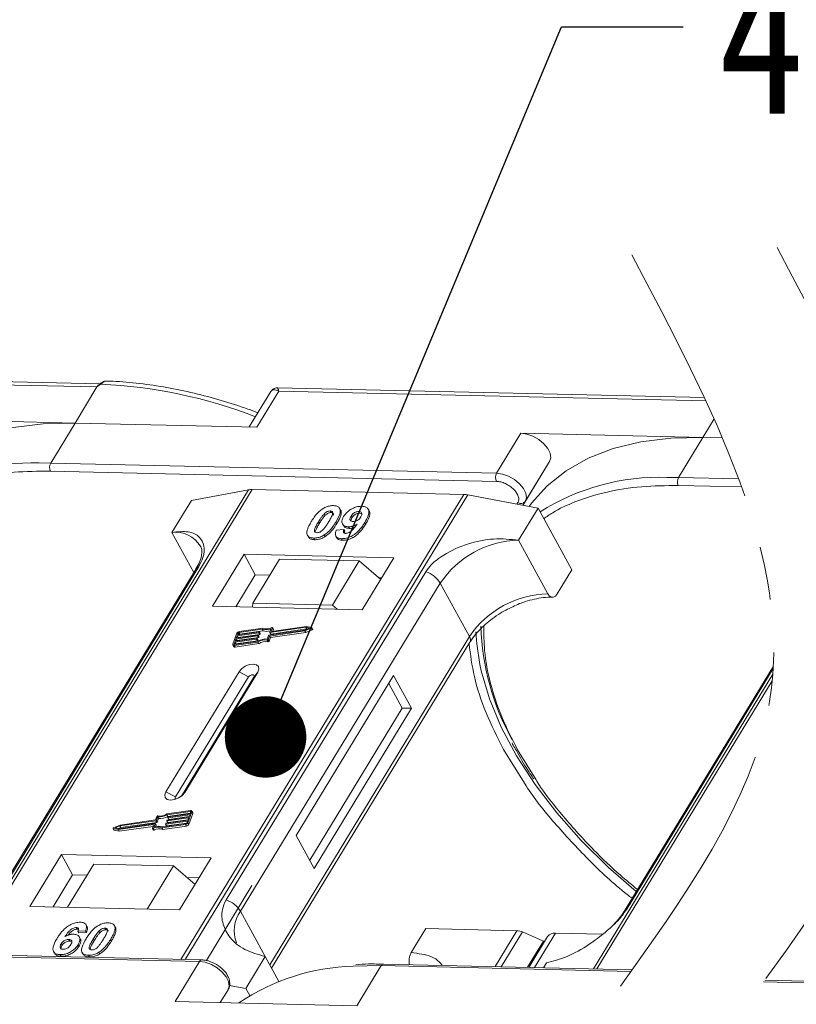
# Model space of a CAD drawing. Header units: millimetres. Extents: x -956 to 636, y -192 to 923.
# Tile 61 of 75: x 347 to 395, y 725 to 785. Entities that reach past the tile are written whole.
import ezdxf

# ---------------------------------------------------------------- set-up
doc = ezdxf.new("R2010")
doc.units = ezdxf.units.MM
doc.linetypes.add('PHANTOM2', pattern=[31.75, 15.875, -3.175, 3.175, -3.175, 3.175, -3.175])
doc.styles.get("Standard").update_dxf_attribs({"font": '仿宋_GB2312.ttf', "width": 0.8})
doc.dimstyles.new('ISO-25.1', dxfattribs={"dimtxt": 6, "dimasz": 5, "dimexe": 3.5, "dimexo": 0.625, "dimgap": 1.5, "dimtad": 1, "dimtoh": 1, "dimtxsty": 'Standard', "dimcen": 2.5, "dimadec": 0, "dimazin": 0, "dimtfac": 1, "dimtmove": 0, "dimatfit": 3, "dimfxl": 0, "dimarcsym": 0})

msp = doc.modelspace()

# ---------------------------------------------------------------- linework, layer by layer
at = {"color": 7, "linetype": 'Continuous', "lineweight": 15}
for p, q in [((352.439, 762.665), (324.81, 763.299)), ((324.888, 763.091), (352.234, 762.463)), ((352.234, 762.463), (350.89, 760.254)), ((352.474, 762.632), (352.234, 762.463)), ((389.488, 761.815), (363.311, 762.415)), ((362.888, 762.177), (361.569, 760.009)), ((362.045, 759.998), (363.389, 762.207)), ((363.389, 762.207), (389.585, 761.606)), ((350.89, 760.254), (339.735, 760.509)), ((349.396, 757.798), (350.89, 760.254)), ((350.89, 760.254), (362.045, 759.998)), ((390.084, 760.509), (389.391, 759.37)), ((378.236, 759.626), (376.742, 757.171)), ((389.391, 759.37), (378.236, 759.626)), ((387.897, 756.915), (389.391, 759.37)), ((389.391, 759.37), (390.591, 759.343)), ((349.396, 757.798), (348.686, 757.803)), ((376.742, 757.171), (349.396, 757.798)), ((379.991, 757.886), (378.357, 755.199)), ((378.497, 755.43), (379.991, 757.886)), ((349.384, 757.301), (376.731, 756.673)), ((387.897, 756.915), (387.187, 756.92)), ((387.886, 756.417), (391.773, 756.328)), ((391.591, 756.83), (387.897, 756.915)), ((361.527, 756.153), (344.183, 727.65)), ((344.398, 727.645), (361.755, 756.17)), ((374.729, 755.873), (357.371, 727.347)), ((357.638, 727.341), (374.982, 755.845)), ((358.025, 755.509), (361.527, 756.153)), ((361.755, 756.17), (374.729, 755.873)), ((374.982, 755.845), (379.287, 755.021)), ((358.025, 755.509), (356.83, 753.545)), ((378.047, 755.368), (377.987, 755.27)), ((378.356, 755.199), (378.497, 755.43)), ((366.159, 754.671), (366.214, 754.57)), ((366.536, 754.858), (366.591, 754.757)), ((367.174, 754.914), (367.119, 755.015)), ((367.816, 754.531), (367.871, 754.43)), ((368.34, 754.717), (368.285, 754.818)), ((368.34, 754.717), (368.442, 754.696)), ((368.924, 754.862), (368.869, 754.963)), ((378.092, 753.057), (379.287, 755.021)), ((379.287, 755.021), (381.356, 751.239)), ((365.821, 754.199), (365.876, 754.098)), ((366.935, 754.069), (366.88, 754.17)), ((367.293, 754.067), (367.348, 753.966)), ((368.713, 754.046), (368.658, 754.147)), ((356.83, 753.545), (358.176, 751.085)), ((365.185, 753.306), (365.24, 753.205)), ((366.17, 753.383), (366.225, 753.283)), ((366.884, 753.311), (366.939, 753.21)), ((366.913, 753.684), (367.38, 753.715)), ((367.38, 753.715), (367.435, 753.614)), ((367.665, 753.887), (367.72, 753.786)), ((365.525, 753.196), (365.58, 753.095)), ((367.231, 753.157), (367.287, 753.056)), ((379.885, 749.779), (378.092, 753.057)), ((361.255, 752.199), (359.313, 749.007)), ((370.449, 751.988), (361.255, 752.199)), ((361.255, 752.199), (361.944, 750.938)), ((363.433, 751.9), (361.789, 749.199)), ((368.317, 751.788), (363.433, 751.9)), ((366.674, 749.087), (368.317, 751.788)), ((368.317, 751.788), (369.633, 750.646)), ((368.507, 748.796), (370.449, 751.988)), ((358.307, 751.301), (346.057, 731.168)), ((346.228, 731.317), (358.478, 751.45)), ((372.402, 751.13), (360.151, 730.998)), ((361.944, 750.938), (360.749, 748.974)), ((362.835, 750.917), (361.944, 750.938)), ((380.46, 749.766), (381.356, 751.239)), ((361.038, 730.296), (373.288, 750.429)), ((369.702, 750.76), (369.496, 750.765)), ((375.081, 747.151), (373.288, 750.429)), ((361.789, 749.199), (361.771, 748.95)), ((366.674, 749.087), (361.789, 749.199)), ((366.968, 748.831), (366.674, 749.087)), ((359.313, 749.007), (368.507, 748.796)), ((360.818, 747.361), (360.574, 746.68)), ((362.159, 747.389), (360.83, 747.201)), ((360.851, 747.257), (362.179, 747.446)), ((360.892, 747.371), (360.851, 747.257)), ((360.886, 747.1), (362.214, 747.288)), ((360.946, 747.271), (360.892, 747.371)), ((362.369, 747.608), (360.938, 747.405)), ((360.938, 747.405), (360.994, 747.304)), ((362.412, 747.668), (360.959, 747.461)), ((360.994, 747.304), (362.424, 747.507)), ((362.214, 747.288), (362.159, 747.389)), ((362.192, 747.434), (362.182, 747.406)), ((362.237, 747.305), (362.182, 747.406)), ((362.247, 747.341), (362.192, 747.442)), ((362.247, 747.334), (362.192, 747.434)), ((362.237, 747.305), (362.247, 747.334)), ((362.424, 747.507), (362.369, 747.608)), ((362.779, 747.235), (364.987, 747.549)), ((362.814, 747.186), (364.981, 747.494)), ((362.827, 747.417), (362.906, 747.636)), ((362.827, 747.41), (362.883, 747.309)), ((365.048, 747.719), (362.84, 747.405)), ((362.896, 747.304), (362.84, 747.405)), ((362.869, 747.085), (365.037, 747.393)), ((362.896, 747.304), (365.103, 747.618)), ((362.921, 747.484), (362.995, 747.689)), ((362.927, 747.473), (362.921, 747.484)), ((365.083, 747.778), (362.934, 747.472)), ((363.049, 747.603), (362.994, 747.704)), ((362.995, 747.689), (363.05, 747.589)), ((363.012, 747.484), (363.05, 747.589)), ((364.981, 747.494), (365.375, 747.66)), ((365.037, 747.393), (364.981, 747.494)), ((364.987, 747.549), (365.276, 747.67)), ((365.037, 747.393), (365.43, 747.559)), ((365.276, 747.67), (365.048, 747.719)), ((365.103, 747.618), (365.048, 747.719)), ((365.394, 747.712), (365.083, 747.778)), ((365.103, 747.618), (365.135, 747.611)), ((365.375, 747.66), (365.43, 747.559)), ((365.461, 747.603), (365.406, 747.704)), ((360.688, 746.803), (360.647, 746.69)), ((360.647, 746.69), (360.659, 746.667)), ((360.653, 746.61), (362.106, 746.816)), ((360.673, 746.667), (362.104, 746.87)), ((362.016, 746.992), (360.688, 746.803)), ((360.743, 746.703), (360.688, 746.803)), ((360.708, 746.86), (362.036, 747.049)), ((360.759, 747.002), (360.708, 746.86)), ((360.708, 746.509), (362.161, 746.716)), ((360.733, 746.675), (360.743, 746.703)), ((360.743, 746.703), (362.071, 746.891)), ((362.087, 747.191), (360.759, 747.002)), ((360.814, 746.901), (360.759, 747.002)), ((360.779, 747.059), (362.108, 747.247)), ((360.83, 747.201), (360.779, 747.059)), ((360.804, 746.874), (360.814, 746.901)), ((360.814, 746.901), (362.142, 747.09)), ((360.886, 747.1), (360.83, 747.201)), ((360.876, 747.073), (360.886, 747.1)), ((362.071, 746.891), (362.016, 746.992)), ((362.05, 747.037), (362.039, 747.009)), ((362.095, 746.908), (362.039, 747.009)), ((362.105, 746.944), (362.049, 747.045)), ((362.05, 747.037), (362.105, 746.936)), ((362.142, 747.09), (362.087, 747.191)), ((362.095, 746.908), (362.105, 746.936)), ((362.161, 746.716), (362.106, 746.816)), ((362.121, 747.236), (362.111, 747.207)), ((362.166, 747.107), (362.111, 747.207)), ((362.176, 747.142), (362.121, 747.243)), ((362.176, 747.135), (362.121, 747.236)), ((362.166, 747.107), (362.176, 747.135)), ((362.673, 746.934), (362.729, 746.833)), ((362.677, 746.999), (362.756, 747.218)), ((362.735, 746.967), (362.814, 747.186)), ((362.79, 746.866), (362.735, 746.967)), ((362.79, 746.866), (362.869, 747.085)), ((362.869, 747.085), (362.814, 747.186)), ((375.081, 747.151), (362.831, 727.018)), ((362.945, 726.809), (375.108, 746.798)), ((360.575, 746.636), (360.63, 746.535)), ((360.708, 746.509), (360.653, 746.61)), ((360.945, 744.986), (356.463, 737.621)), ((357.612, 737.594), (362.094, 744.96)), ((360.945, 744.986), (361.521, 744.674)), ((362.094, 744.96), (361.849, 744.667)), ((393.688, 744.851), (382.684, 726.766)), ((393.719, 745.339), (384.558, 730.285)), ((384.729, 730.434), (393.711, 745.194)), ((361.521, 744.674), (357.039, 737.309)), ((357.407, 737.367), (361.849, 744.667)), ((370.427, 744.768), (364.451, 734.948)), ((370.956, 742.764), (370.128, 744.277)), ((371.53, 742.751), (370.427, 744.768)), ((382.899, 726.761), (393.652, 744.433)), ((365.279, 733.435), (370.956, 742.764)), ((365.554, 732.931), (371.53, 742.751)), ((371.53, 742.751), (370.956, 742.764)), ((377.165, 740.23), (378.547, 738)), ((379.165, 738.363), (378.027, 740.21)), ((357.039, 737.309), (356.463, 737.621)), ((357.612, 737.594), (357.461, 737.414)), ((357.977, 736.474), (356.524, 736.268)), ((357.957, 736.417), (356.527, 736.214)), ((357.812, 735.724), (358.057, 736.404)), ((357.943, 736.281), (357.983, 736.394)), ((357.978, 736.379), (357.957, 736.417)), ((358.111, 736.348), (358.055, 736.448)), ((358.057, 736.404), (358.112, 736.304)), ((355.851, 735.849), (353.643, 735.536)), ((355.816, 735.898), (353.649, 735.59)), ((355.895, 736.117), (355.816, 735.898)), ((355.906, 735.748), (355.851, 735.849)), ((355.953, 736.085), (355.874, 735.866)), ((355.93, 735.765), (355.874, 735.866)), ((355.93, 735.765), (356.008, 735.984)), ((356.008, 735.984), (355.953, 736.085)), ((357.78, 735.827), (356.451, 735.638)), ((356.472, 735.695), (357.8, 735.883)), ((356.509, 735.848), (356.52, 735.877)), ((356.51, 735.841), (356.565, 735.74)), ((357.851, 736.025), (356.523, 735.837)), ((356.578, 735.736), (356.523, 735.837)), ((356.582, 736.113), (356.527, 736.214)), ((356.543, 735.893), (357.871, 736.082)), ((356.578, 735.736), (357.81, 735.911)), ((356.581, 736.047), (356.591, 736.075)), ((356.581, 736.04), (356.636, 735.939)), ((356.582, 736.113), (357.952, 736.308)), ((357.922, 736.224), (356.594, 736.035)), ((356.649, 735.934), (356.594, 736.035)), ((356.614, 736.092), (357.943, 736.281)), ((356.649, 735.934), (357.881, 736.109)), ((357.739, 735.713), (357.78, 735.827)), ((357.8, 735.883), (357.851, 736.025)), ((357.867, 735.623), (358.112, 736.304)), ((357.871, 736.082), (357.922, 736.224)), ((353.224, 735.381), (353.279, 735.28)), ((353.237, 735.372), (353.547, 735.306)), ((353.292, 735.271), (353.237, 735.372)), ((353.649, 735.59), (353.256, 735.424)), ((353.292, 735.271), (353.602, 735.206)), ((353.643, 735.536), (353.354, 735.414)), ((353.354, 735.414), (353.582, 735.365)), ((353.547, 735.306), (355.696, 735.612)), ((353.602, 735.206), (353.547, 735.306)), ((353.55, 735.372), (353.699, 735.435)), ((353.582, 735.365), (355.79, 735.679)), ((353.602, 735.206), (355.673, 735.5)), ((353.699, 735.435), (353.643, 735.536)), ((353.699, 735.435), (355.906, 735.748)), ((355.709, 735.6), (355.636, 735.395)), ((355.636, 735.38), (355.691, 735.279)), ((355.734, 735.276), (355.679, 735.377)), ((355.707, 735.592), (355.696, 735.612)), ((355.803, 735.667), (355.724, 735.448)), ((355.858, 735.574), (355.803, 735.674)), ((355.858, 735.566), (355.803, 735.667)), ((355.828, 735.482), (355.858, 735.566)), ((356.218, 735.416), (357.672, 735.623)), ((356.274, 735.316), (356.218, 735.416)), ((356.262, 735.476), (357.692, 735.68)), ((356.274, 735.316), (357.727, 735.522)), ((356.438, 735.65), (356.448, 735.678)), ((356.438, 735.642), (356.493, 735.541)), ((356.506, 735.537), (356.451, 735.638)), ((356.506, 735.537), (357.738, 735.712)), ((357.672, 735.623), (357.727, 735.522)), ((357.867, 735.623), (357.812, 735.724)), ((364.451, 734.948), (365.554, 732.931)), ((350.05, 733.785), (348.108, 730.593)), ((359.244, 733.574), (350.05, 733.785)), ((350.05, 733.785), (350.74, 732.524)), ((357.302, 730.382), (359.244, 733.574)), ((352.049, 733.191), (350.435, 730.54)), ((352.049, 733.191), (356.933, 733.079)), ((355.32, 730.427), (356.933, 733.079)), ((356.933, 733.079), (358.249, 731.937)), ((350.74, 732.524), (349.545, 730.56)), ((351.63, 732.503), (350.74, 732.524)), ((358.497, 732.346), (357.758, 732.363)), ((361.735, 731.873), (358.942, 727.282)), ((348.108, 730.593), (357.302, 730.382)), ((361.038, 730.296), (362.555, 727.523)), ((350.959, 729.299), (351.015, 729.199)), ((351.618, 729.37), (351.562, 729.471)), ((352.723, 729.259), (352.778, 729.158)), ((353.267, 729.468), (353.262, 729.477)), ((353.325, 729.372), (353.38, 729.272)), ((371.503, 727.761), (372.4, 729.235)), ((372.4, 729.235), (377.987, 729.106)), ((350.508, 728.569), (350.563, 728.468)), ((351.534, 729.098), (351.067, 729.067)), ((351.067, 729.067), (351.122, 728.966)), ((351.122, 728.966), (351.589, 728.997)), ((351.21, 728.613), (351.155, 728.713)), ((351.534, 729.098), (351.589, 728.997)), ((352.007, 728.598), (352.062, 728.497)), ((352.4, 728.971), (352.345, 729.072)), ((353.068, 728.574), (353.123, 728.473)), ((377.987, 729.106), (376.647, 726.905)), ((378.322, 729.028), (377.025, 726.896)), ((378.322, 729.028), (379.626, 728.471)), ((379.868, 728.745), (378.719, 726.857)), ((379.076, 726.849), (380.356, 728.952)), ((383.217, 728.887), (380.356, 728.952)), ((358.662, 727.317), (331.316, 727.945)), ((350.029, 728.294), (350.084, 728.193)), ((351.084, 728.261), (351.14, 728.16)), ((378.645, 726.859), (379.626, 728.471)), ((379.662, 728.406), (379.626, 728.471)), ((331.17, 727.845), (358.516, 727.218)), ((349.576, 727.821), (349.632, 727.72)), ((349.972, 727.637), (350.027, 727.536)), ((351.326, 727.768), (351.382, 727.667)), ((351.711, 727.597), (351.766, 727.496)), ((352.357, 727.784), (352.412, 727.684)), ((362.555, 727.523), (361.36, 725.559)), ((362.555, 727.523), (363.389, 725.999)), ((358.516, 727.218), (357.022, 724.762)), ((367.944, 726.931), (369.671, 726.962)), ((368.177, 724.506), (369.671, 726.962)), ((369.671, 726.962), (384.997, 726.61)), ((385.069, 726.711), (369.817, 727.061)), ((379.617, 726.836), (379.794, 727.127)), ((360.35, 725.752), (361.36, 725.559)), ((361.36, 725.559), (361.599, 725.121)), ((393.12, 725.961), (404.647, 725.696)), ((404.793, 725.796), (393.193, 726.062)), ((360.271, 725.477), (359.797, 724.699)), ((359.797, 724.699), (360.271, 725.477)), ((357.022, 724.762), (368.177, 724.506))]:
    msp.add_line(p, q, dxfattribs=at)
at = {"color": 7, "linetype": 'Continuous', "lineweight": 15, "flags": 128}
for points in [[(352.474, 762.632), (352.46, 762.64), (352.448, 762.646), (352.438, 762.65), (352.429, 762.651), (352.421, 762.651), (352.416, 762.648), (352.411, 762.643), (352.409, 762.636)], [(350.89, 760.254), (348.928, 760.207), (347.089, 759.976), (345.393, 759.563), (343.859, 758.973), (342.503, 758.211), (341.34, 757.287), (340.383, 756.21), (340.239, 756.009)], [(379.991, 757.886), (380.062, 758.119), (380.023, 758.395), (379.878, 758.69), (379.639, 758.979), (379.326, 759.237), (378.968, 759.441), (378.594, 759.575), (378.236, 759.626)], [(389.391, 759.37), (387.43, 759.324), (385.591, 759.093), (383.895, 758.68), (382.36, 758.089), (381.004, 757.328), (379.841, 756.403), (378.884, 755.326), (378.74, 755.126)], [(378.497, 755.43), (378.568, 755.664), (378.529, 755.94), (378.384, 756.235), (378.145, 756.524), (377.833, 756.782), (377.474, 756.986), (377.1, 757.12), (376.742, 757.171)], [(362.179, 747.446), (362.183, 747.446), (362.186, 747.446), (362.188, 747.445), (362.19, 747.444), (362.192, 747.442), (362.193, 747.44), (362.193, 747.437), (362.192, 747.434)], [(362.84, 747.405), (362.837, 747.405), (362.834, 747.405), (362.831, 747.406), (362.829, 747.408), (362.827, 747.409), (362.827, 747.412), (362.827, 747.414), (362.827, 747.417)], [(362.934, 747.472), (362.931, 747.472), (362.927, 747.473), (362.925, 747.473), (362.923, 747.475), (362.921, 747.477), (362.92, 747.479), (362.92, 747.481), (362.921, 747.484)], [(362.951, 747.708), (362.961, 747.711), (362.97, 747.713), (362.979, 747.713), (362.986, 747.711), (362.992, 747.707), (362.995, 747.702), (362.996, 747.696), (362.995, 747.689)], [(365.394, 747.712), (365.401, 747.709), (365.406, 747.704), (365.408, 747.697), (365.406, 747.689), (365.402, 747.681), (365.395, 747.672), (365.385, 747.665), (365.375, 747.66)], [(365.43, 747.559), (365.441, 747.564), (365.45, 747.572), (365.457, 747.58), (365.462, 747.588), (365.463, 747.596), (365.461, 747.603)], [(375.72, 745.43), (375.525, 746.704), (375.474, 747.442)], [(360.653, 746.61), (360.632, 746.609), (360.613, 746.611), (360.597, 746.616), (360.584, 746.624), (360.575, 746.635), (360.57, 746.648), (360.57, 746.663), (360.574, 746.68)], [(360.647, 746.69), (360.646, 746.685), (360.646, 746.68), (360.648, 746.675), (360.651, 746.671), (360.655, 746.669), (360.66, 746.667), (360.666, 746.666), (360.673, 746.667)], [(362.036, 747.049), (362.04, 747.049), (362.043, 747.049), (362.046, 747.048), (362.048, 747.047), (362.049, 747.045), (362.05, 747.042), (362.05, 747.04), (362.05, 747.037)], [(362.108, 747.247), (362.111, 747.248), (362.114, 747.247), (362.117, 747.246), (362.119, 747.245), (362.121, 747.243), (362.121, 747.241), (362.122, 747.239), (362.121, 747.236)], [(362.094, 744.96), (362.165, 745.149), (362.137, 745.311), (362.015, 745.422), (361.818, 745.464), (361.576, 745.432), (361.324, 745.33), (361.103, 745.173), (360.945, 744.986)], [(385.303, 731.509), (383.602, 732.99), (381.936, 734.633), (380.431, 736.333), (379.102, 738.072), (377.964, 739.831), (377.029, 741.593), (376.306, 743.337), (375.803, 745.047), (375.72, 745.43)], [(361.849, 744.667), (361.869, 744.721), (361.861, 744.767), (361.826, 744.798), (361.77, 744.81), (361.701, 744.801), (361.629, 744.772), (361.566, 744.727), (361.521, 744.674)], [(356.463, 737.621), (356.392, 737.432), (356.42, 737.27), (356.542, 737.159), (356.739, 737.116), (356.981, 737.149), (357.233, 737.251), (357.454, 737.407), (357.612, 737.594)], [(357.039, 737.309), (357.019, 737.255), (357.027, 737.209), (357.062, 737.177), (357.066, 737.175)], [(357.983, 736.394), (357.985, 736.4), (357.984, 736.405), (357.983, 736.409), (357.98, 736.413), (357.976, 736.415), (357.97, 736.417), (357.964, 736.418), (357.957, 736.417)], [(357.977, 736.474), (357.998, 736.475), (358.017, 736.473), (358.033, 736.468), (358.046, 736.46), (358.055, 736.449), (358.06, 736.436), (358.06, 736.421), (358.057, 736.404)], [(356.523, 735.837), (356.519, 735.836), (356.516, 735.837), (356.513, 735.838), (356.511, 735.839), (356.51, 735.841), (356.509, 735.843), (356.509, 735.846), (356.509, 735.848)], [(356.594, 736.035), (356.59, 736.035), (356.587, 736.035), (356.585, 736.036), (356.583, 736.038), (356.581, 736.039), (356.58, 736.042), (356.58, 736.044), (356.581, 736.047)], [(353.237, 735.372), (353.229, 735.375), (353.224, 735.38), (353.222, 735.387), (353.224, 735.395), (353.228, 735.404), (353.236, 735.412), (353.245, 735.419), (353.256, 735.424)], [(355.679, 735.377), (355.669, 735.373), (355.66, 735.371), (355.651, 735.371), (355.644, 735.373), (355.639, 735.377), (355.635, 735.382), (355.634, 735.388), (355.636, 735.395)], [(355.691, 735.279), (355.694, 735.276), (355.699, 735.272), (355.707, 735.27), (355.715, 735.27), (355.725, 735.272), (355.734, 735.276)], [(355.696, 735.612), (355.7, 735.612), (355.703, 735.612), (355.706, 735.611), (355.708, 735.609), (355.709, 735.607), (355.71, 735.605), (355.71, 735.603), (355.709, 735.6)], [(355.79, 735.679), (355.793, 735.679), (355.797, 735.679), (355.799, 735.678), (355.801, 735.676), (355.803, 735.675), (355.804, 735.672), (355.804, 735.67), (355.803, 735.667)], [(356.451, 735.638), (356.448, 735.638), (356.445, 735.638), (356.442, 735.639), (356.44, 735.64), (356.438, 735.642), (356.438, 735.644), (356.437, 735.647), (356.438, 735.65)], [(358.516, 727.218), (358.874, 727.166), (359.248, 727.033), (359.606, 726.828), (359.919, 726.571), (360.158, 726.282), (360.303, 725.986), (360.342, 725.71), (360.271, 725.477)]]:
    msp.add_lwpolyline(points, dxfattribs=at)
at = {"color": 7, "linetype": 'Continuous', "lineweight": 15}
for centre, radius, start, end in [((351.117, 732.577), 30.085, 68.8867, 87.41637), ((348.247, 744.061), 13.749, 88.17299, 122.27686), ((349.87, 757.538), 0.541, 151.28833, 206.07738), ((377.217, 756.911), 0.541, 151.28833, 206.07738), ((386.749, 743.178), 13.749, 88.17299, 122.27686), ((388.372, 756.655), 0.541, 151.28833, 206.07738), ((361.723, 755.047), 1.123, 88.36437, 100.07486), ((374.687, 754.335), 1.539, 78.95956, 88.45106), ((378.24, 755.629), 0.325, 233.49916, 322.32593), ((357.022, 751.699), 1.856, 32.72807, 95.94494), ((378.226, 747.107), 5.951, 91.29253, 146.07318), ((358.637, 751.095), 0.389, 114.04723, 148.03545), ((371.888, 749.571), 1.642, 31.49474, 71.76502), ((380.019, 743.829), 5.951, 91.29253, 146.07318), ((360.982, 747.28), 0.183, 97.42066, 153.85265), ((360.946, 747.344), 0.0609, 97.42066, 153.85265), ((361.002, 747.243), 0.0615, 97.57631, 152.44031), ((362.155, 747.42), 0.0305, 277.42066, 333.85265), ((362.21, 747.319), 0.0305, 277.42066, 333.85265), ((362.239, 747.337), 0.00882, 336.9348, 26.00024), ((362.602, 748.295), 0.726, 251.29271, 294.8085), ((362.638, 748.283), 0.655, 249.85489, 298.61454), ((362.649, 748.149), 0.68, 250.64873, 287.80174), ((362.892, 747.316), 0.0119, 216.6597, 287.11154), ((363.034, 747.595), 0.0171, 336.12463, 26.81041), ((390.843, 748.173), 15.062, 181.47296, 209.27046), ((362.012, 747.022), 0.0305, 277.42066, 333.85265), ((362.067, 746.921), 0.0305, 277.42066, 333.85265), ((362.083, 747.221), 0.0305, 277.42066, 333.85265), ((362.586, 746.065), 0.939, 84.44241, 120.93013), ((362.097, 746.94), 0.00882, 336.9348, 26.00024), ((362.54, 746.147), 0.798, 80.39857, 122.94909), ((362.139, 747.12), 0.0305, 277.42066, 333.85265), ((362.595, 746.046), 0.798, 80.39857, 122.94909), ((362.168, 747.138), 0.00882, 336.9348, 26.00024), ((362.682, 746.992), 0.0589, 261.76287, 334.64704), ((362.737, 746.891), 0.0589, 261.76287, 334.64704), ((362.783, 747.205), 0.0305, 97.42066, 153.85265), ((374.808, 746.953), 0.338, 332.73921, 35.93869), ((360.687, 746.577), 0.0713, 216.6597, 287.11154), ((355.847, 735.879), 0.0305, 277.42066, 333.85265), ((355.948, 736.092), 0.0589, 81.76287, 154.64704), ((356.044, 737.019), 0.939, 264.44241, 300.93013), ((356.09, 736.937), 0.798, 260.39857, 302.94909), ((356.099, 736.918), 0.939, 264.44241, 300.93013), ((356.547, 735.863), 0.0305, 97.42066, 153.85265), ((356.618, 736.062), 0.0305, 97.42066, 153.85265), ((356.646, 735.946), 0.0119, 216.6597, 287.11154), ((358.063, 736.324), 0.0529, 336.9348, 26.00024), ((353.294, 735.288), 0.017, 210.21858, 262.82259), ((355.993, 734.801), 0.655, 69.85489, 118.61454), ((356.029, 734.789), 0.726, 71.29271, 114.8085), ((356.048, 734.701), 0.655, 69.85489, 118.61454), ((355.85, 735.57), 0.00882, 336.9348, 26.00024), ((355.902, 735.778), 0.0305, 277.42066, 333.85265), ((356.476, 735.665), 0.0305, 97.42066, 153.85265), ((356.503, 735.549), 0.0119, 216.6597, 287.11154), ((356.574, 735.747), 0.0119, 216.6597, 287.11154), ((357.648, 735.804), 0.183, 277.42066, 333.85265), ((357.684, 735.74), 0.0609, 277.42066, 333.85265), ((357.703, 735.703), 0.183, 277.42066, 333.85265), ((359.638, 729.438), 1.642, 31.49474, 71.76502), ((384.888, 730.079), 0.389, 114.04363, 148.18037), ((362.594, 729.126), 1.948, 143.05874, 202.97399), ((377.947, 728.184), 0.924, 66.05067, 87.52203), ((380.292, 728.425), 0.531, 83.06528, 142.98998), ((358.67, 727.149), 0.168, 92.05976, 156.00278), ((368.318, 713.759), 13.177, 91.62872, 124.08314), ((369.831, 726.885), 0.177, 94.37574, 154.30043)]:
    msp.add_arc(centre, radius, start, end, dxfattribs=at)
at = {"color": 3, "linetype": 'PHANTOM2', "lineweight": 9, "ltscale": 1.030123}
for points in [[(393.944, 771.02), (402.403, 743.63), (383.471, 707.782), (391.929, 680.392)], [(385.03, 770.566), (393.488, 743.176), (374.556, 707.327), (383.015, 679.937)]]:
    msp.add_spline(points, degree=3, dxfattribs=at)
at = {"color": 7, "linetype": 'Continuous', "lineweight": 15}
msp.add_open_spline([(352.234, 762.463), (352.261, 762.501), (352.313, 762.577), (352.377, 762.616), (352.409, 762.636)], degree=3, dxfattribs=at)
for points, knots in [([(352.421, 762.651), (352.411, 762.643), (352.39, 762.628), (352.37, 762.613), (352.36, 762.605)], [0, 0, 0, 0, 0.518796, 1, 1, 1, 1]), ([(352.806, 762.826), (352.771, 762.824), (352.695, 762.819), (352.56, 762.76), (352.471, 762.691), (352.415, 762.648)], [0, 0, 0, 0, 0.249637, 0.538323, 1, 1, 1, 1]), ([(352.839, 762.826), (352.835, 762.827), (352.803, 762.836), (352.739, 762.818), (352.648, 762.779), (352.56, 762.714), (352.501, 762.657), (352.474, 762.632)], [0, 0, 0, 0, 0.033044, 0.285426, 0.531875, 0.785768, 1, 1, 1, 1]), ([(362.1, 760.881), (361.896, 760.959), (361.148, 761.245), (359.841, 761.654), (358.18, 762.102), (356.506, 762.452), (354.845, 762.691), (353.616, 762.813), (352.964, 762.818), (352.838, 762.818)], [0, 0, 0, 0, 0.064257, 0.235538, 0.411454, 0.590698, 0.772379, 0.955884, 1, 1, 1, 1]), ([(363.31, 762.415), (363.259, 762.412), (363.171, 762.407), (363.024, 762.339), (362.957, 762.262), (362.92, 762.22)], [0, 0, 0, 0, 0.389383, 0.666862, 1, 1, 1, 1]), ([(363.311, 762.41), (363.311, 762.412), (363.31, 762.431), (363.328, 762.365), (363.369, 762.26), (363.389, 762.207)], [0, 0, 0, 0, 0.044603, 0.521109, 1, 1, 1, 1]), ([(363.389, 762.207), (363.278, 762.252), (363.104, 762.322), (362.948, 762.268), (362.892, 762.177), (362.866, 762.136)], [0, 0, 0, 0, 0.498413, 0.772928, 1, 1, 1, 1]), ([(341.136, 755.264), (341.314, 755.391), (341.881, 755.795), (343.152, 756.374), (344.957, 756.938), (347.088, 757.282), (348.627, 757.294), (349.384, 757.301)], [0, 0, 0, 0, 0.088375, 0.281114, 0.527622, 0.767417, 1, 1, 1, 1]), ([(376.731, 756.673), (376.817, 756.665), (376.993, 756.649), (377.282, 756.543), (377.556, 756.387), (377.792, 756.192), (377.973, 755.974), (378.084, 755.748), (378.117, 755.534), (378.07, 755.422), (378.047, 755.368)], [0, 0, 0, 0, 0.12225, 0.25, 0.37775, 0.5, 0.62225, 0.75, 0.87775, 1, 1, 1, 1]), ([(379.637, 754.381), (379.815, 754.508), (380.382, 754.912), (381.653, 755.49), (383.458, 756.055), (385.589, 756.398), (387.128, 756.411), (387.886, 756.417)], [0, 0, 0, 0, 0.088375, 0.281114, 0.527622, 0.767417, 1, 1, 1, 1]), ([(366.09, 754.998), (366.131, 755.022), (366.213, 755.071), (366.344, 755.125), (366.478, 755.164), (366.586, 755.18), (366.672, 755.186), (366.714, 755.185), (366.735, 755.185)], [0, 0, 0, 0, 0.193776, 0.3936, 0.587864, 0.788908, 0.894169, 1, 1, 1, 1]), ([(366.735, 755.185), (366.81, 755.179), (366.96, 755.165), (367.103, 755.063), (367.172, 754.915), (367.137, 754.617), (366.989, 754.36), (366.88, 754.17)], [0, 0, 0, 0, 0.147566, 0.296688, 0.431278, 0.580404, 1, 1, 1, 1]), ([(367.362, 754.521), (367.407, 754.587), (367.497, 754.72), (367.706, 754.904), (367.955, 755.046), (368.226, 755.136), (368.39, 755.142), (368.475, 755.145)], [0, 0, 0, 0, 0.197927, 0.397728, 0.597413, 0.790584, 1, 1, 1, 1]), ([(368.475, 755.145), (368.55, 755.138), (368.699, 755.124), (368.846, 755.02), (368.922, 754.867), (368.9, 754.601), (368.779, 754.35), (368.675, 754.176), (368.658, 754.147)], [0, 0, 0, 0, 0.148288, 0.297745, 0.443713, 0.607791, 0.934708, 1, 1, 1, 1]), ([(365.379, 754.209), (365.42, 754.274), (365.514, 754.423), (365.713, 754.682), (365.92, 754.888), (366.073, 754.987), (366.09, 754.998)], [0, 0, 0, 0, 0.236731, 0.537555, 0.949668, 1, 1, 1, 1]), ([(365.821, 754.199), (365.841, 754.231), (365.882, 754.297), (365.939, 754.385), (365.993, 754.464), (366.044, 754.534), (366.097, 754.603), (366.138, 754.648), (366.159, 754.671)], [0, 0, 0, 0, 0.205942, 0.411959, 0.558149, 0.704502, 0.851801, 1, 1, 1, 1]), ([(365.876, 754.098), (365.897, 754.13), (365.937, 754.196), (365.994, 754.285), (366.048, 754.363), (366.099, 754.433), (366.152, 754.502), (366.193, 754.548), (366.214, 754.57)], [0, 0, 0, 0, 0.205942, 0.411959, 0.558149, 0.704502, 0.851801, 1, 1, 1, 1]), ([(366.159, 754.671), (366.193, 754.705), (366.248, 754.759), (366.348, 754.82), (366.439, 754.851), (366.501, 754.857), (366.533, 754.858), (366.536, 754.858)], [0, 0, 0, 0, 0.3348035, 0.5425606, 0.750382, 0.9707212, 1, 1, 1, 1]), ([(366.214, 754.57), (366.248, 754.604), (366.304, 754.659), (366.403, 754.719), (366.494, 754.75), (366.556, 754.757), (366.588, 754.757), (366.591, 754.757)], [0, 0, 0, 0, 0.334804, 0.542561, 0.750382, 0.970721, 1, 1, 1, 1]), ([(366.536, 754.858), (366.567, 754.855), (366.623, 754.848), (366.676, 754.809), (366.697, 754.735), (366.67, 754.599), (366.572, 754.406), (366.484, 754.259), (366.44, 754.184)], [0, 0, 0, 0, 0.104614, 0.188814, 0.273512, 0.444127, 0.719481, 1, 1, 1, 1]), ([(366.591, 754.757), (366.622, 754.754), (366.678, 754.748), (366.73, 754.708), (366.749, 754.654), (366.739, 754.611), (366.734, 754.59)], [0, 0, 0, 0, 0.293658, 0.530016, 0.767769, 1, 1, 1, 1]), ([(366.935, 754.069), (366.973, 754.135), (367.094, 754.339), (367.209, 754.609), (367.228, 754.832), (367.178, 754.892), (367.165, 754.909)], [0, 0, 0, 0, 0.220552, 0.687786, 0.91457, 1, 1, 1, 1]), ([(367.665, 753.887), (367.591, 753.895), (367.442, 753.911), (367.305, 754.022), (367.243, 754.175), (367.269, 754.351), (367.334, 754.47), (367.362, 754.521)], [0, 0, 0, 0, 0.210189, 0.421773, 0.623603, 0.837034, 1, 1, 1, 1]), ([(367.939, 754.213), (367.902, 754.217), (367.833, 754.224), (367.767, 754.272), (367.742, 754.338), (367.759, 754.428), (367.795, 754.492), (367.816, 754.531)], [0, 0, 0, 0, 0.2139369, 0.3980753, 0.5830907, 0.7516657, 1, 1, 1, 1]), ([(367.816, 754.531), (367.844, 754.573), (367.889, 754.641), (367.986, 754.728), (368.081, 754.779), (368.185, 754.813), (368.249, 754.816), (368.285, 754.818)], [0, 0, 0, 0, 0.2913202, 0.4655393, 0.6416315, 0.798664, 1, 1, 1, 1]), ([(367.871, 754.43), (367.899, 754.472), (367.945, 754.54), (368.041, 754.627), (368.136, 754.678), (368.24, 754.713), (368.304, 754.715), (368.34, 754.717)], [0, 0, 0, 0, 0.29132, 0.465539, 0.641632, 0.798664, 1, 1, 1, 1]), ([(368.285, 754.818), (368.321, 754.813), (368.396, 754.805), (368.461, 754.745), (368.488, 754.666), (368.466, 754.575), (368.433, 754.516), (368.418, 754.488)], [0, 0, 0, 0, 0.207955, 0.420406, 0.62732, 0.827707, 1, 1, 1, 1]), ([(368.713, 754.046), (368.752, 754.111), (368.868, 754.309), (368.97, 754.576), (368.977, 754.787), (368.926, 754.845), (368.916, 754.857)], [0, 0, 0, 0, 0.2271221, 0.6848597, 0.9348975, 1, 1, 1, 1]), ([(365.122, 753.41), (365.116, 753.437), (365.103, 753.492), (365.111, 753.61), (365.151, 753.762), (365.224, 753.928), (365.301, 754.078), (365.353, 754.165), (365.379, 754.209)], [0, 0, 0, 0, 0.1184406, 0.2393457, 0.4595932, 0.6849248, 0.8422399, 1, 1, 1, 1]), ([(365.724, 753.523), (365.687, 753.528), (365.628, 753.536), (365.581, 753.581), (365.566, 753.658), (365.595, 753.794), (365.695, 753.985), (365.779, 754.127), (365.821, 754.199)], [0, 0, 0, 0, 0.1253702, 0.2022903, 0.2791788, 0.4647576, 0.7305818, 1, 1, 1, 1]), ([(365.638, 753.592), (365.642, 753.619), (365.653, 753.711), (365.753, 753.885), (365.835, 754.027), (365.876, 754.098)], [0, 0, 0, 0, 0.166989, 0.580698, 1, 1, 1, 1]), ([(366.44, 754.184), (366.42, 754.152), (366.379, 754.086), (366.322, 753.997), (366.268, 753.918), (366.217, 753.848), (366.164, 753.778), (366.122, 753.733), (366.102, 753.71)], [0, 0, 0, 0, 0.20527, 0.410616, 0.55715, 0.703844, 0.851471, 1, 1, 1, 1]), ([(366.88, 754.17), (366.839, 754.105), (366.745, 753.956), (366.549, 753.702), (366.344, 753.498), (366.192, 753.398), (366.17, 753.383)], [0, 0, 0, 0, 0.237281, 0.538591, 0.932677, 1, 1, 1, 1]), ([(366.225, 753.283), (366.264, 753.309), (366.342, 753.361), (366.473, 753.473), (366.611, 753.615), (366.739, 753.776), (366.847, 753.928), (366.905, 754.022), (366.935, 754.069)], [0, 0, 0, 0, 0.118595, 0.239509, 0.447458, 0.659935, 0.829685, 1, 1, 1, 1]), ([(368.658, 754.147), (368.617, 754.081), (368.492, 753.884), (368.274, 753.613), (367.962, 753.366), (367.672, 753.223), (367.418, 753.16), (367.281, 753.158), (367.231, 753.157)], [0, 0, 0, 0, 0.1423372, 0.4291269, 0.5899433, 0.7512055, 0.9098946, 1, 1, 1, 1]), ([(367.287, 753.056), (367.367, 753.059), (367.529, 753.065), (367.797, 753.153), (368.06, 753.295), (368.362, 753.547), (368.565, 753.81), (368.683, 753.998), (368.713, 754.046)], [0, 0, 0, 0, 0.14324, 0.28761, 0.430449, 0.591135, 0.89544, 1, 1, 1, 1]), ([(367.357, 753.971), (367.368, 753.947), (367.402, 753.871), (367.531, 753.803), (367.664, 753.791), (367.72, 753.786)], [0, 0, 0, 0, 0.20752, 0.66568, 1, 1, 1, 1]), ([(367.487, 753.483), (367.52, 753.485), (367.585, 753.489), (367.702, 753.535), (367.834, 753.617), (368.005, 753.793), (368.109, 753.941), (368.181, 754.042)], [0, 0, 0, 0, 0.112015, 0.224355, 0.367768, 0.565827, 1, 1, 1, 1]), ([(368.181, 754.042), (368.14, 754.019), (368.056, 753.972), (367.945, 753.93), (367.857, 753.906), (367.792, 753.894), (367.727, 753.888), (367.686, 753.887), (367.665, 753.887)], [0, 0, 0, 0, 0.243491, 0.496266, 0.61821, 0.741704, 0.870158, 1, 1, 1, 1]), ([(367.805, 754.253), (367.808, 754.273), (367.813, 754.33), (367.849, 754.391), (367.871, 754.43)], [0, 0, 0, 0, 0.366323, 1, 1, 1, 1]), ([(368.418, 754.488), (368.392, 754.449), (368.348, 754.384), (368.247, 754.303), (368.145, 754.25), (368.037, 754.216), (367.972, 754.214), (367.939, 754.213)], [0, 0, 0, 0, 0.2673945, 0.4472142, 0.6271221, 0.8130653, 1, 1, 1, 1]), ([(358.478, 751.45), (358.573, 751.638), (358.814, 752.117), (358.824, 752.753), (358.54, 753.317), (357.888, 753.649), (357.181, 753.579), (356.83, 753.545)], [0, 0, 0, 0, 0.125713, 0.321276, 0.524466, 0.763484, 1, 1, 1, 1]), ([(365.525, 753.196), (365.487, 753.198), (365.411, 753.202), (365.31, 753.226), (365.224, 753.267), (365.171, 753.317), (365.138, 753.367), (365.127, 753.395), (365.122, 753.41)], [0, 0, 0, 0, 0.192635, 0.388697, 0.582015, 0.783044, 0.890959, 1, 1, 1, 1]), ([(366.17, 753.383), (366.13, 753.359), (366.048, 753.311), (365.916, 753.256), (365.783, 753.218), (365.674, 753.201), (365.588, 753.196), (365.546, 753.196), (365.525, 753.196)], [0, 0, 0, 0, 0.193769, 0.393564, 0.587886, 0.789131, 0.894283, 1, 1, 1, 1]), ([(366.102, 753.71), (366.068, 753.677), (366.012, 753.622), (365.913, 753.562), (365.823, 753.531), (365.761, 753.524), (365.729, 753.523), (365.724, 753.523)], [0, 0, 0, 0, 0.333678, 0.540413, 0.747264, 0.961209, 1, 1, 1, 1]), ([(367.231, 753.157), (367.157, 753.164), (367.021, 753.177), (366.896, 753.271), (366.84, 753.411), (366.863, 753.559), (366.902, 753.657), (366.913, 753.684)], [0, 0, 0, 0, 0.242788, 0.438865, 0.634801, 0.900936, 1, 1, 1, 1]), ([(367.38, 753.715), (367.364, 753.676), (367.339, 753.615), (367.347, 753.543), (367.384, 753.504), (367.436, 753.486), (367.473, 753.484), (367.487, 753.483)], [0, 0, 0, 0, 0.344714, 0.529059, 0.714209, 0.892196, 1, 1, 1, 1]), ([(367.404, 753.501), (367.405, 753.522), (367.409, 753.558), (367.427, 753.597), (367.435, 753.614)], [0, 0, 0, 0, 0.569737, 1, 1, 1, 1]), ([(367.72, 753.786), (367.76, 753.787), (367.84, 753.789), (367.946, 753.813), (368.009, 753.834), (368.026, 753.84)], [0, 0, 0, 0, 0.409454, 0.83528, 1, 1, 1, 1]), ([(358.577, 752.7), (358.586, 752.688), (358.641, 752.614), (358.67, 752.45), (358.657, 752.127), (358.55, 751.742), (358.385, 751.444), (358.305, 751.3)], [0, 0, 0, 0, 0.054359, 0.333223, 0.559722, 0.78604, 1, 1, 1, 1]), ([(365.243, 753.207), (365.253, 753.196), (365.281, 753.164), (365.354, 753.13), (365.439, 753.107), (365.517, 753.098), (365.559, 753.096), (365.58, 753.095)], [0, 0, 0, 0, 0.143925, 0.415852, 0.697483, 0.848301, 1, 1, 1, 1]), ([(365.58, 753.095), (365.619, 753.095), (365.698, 753.096), (365.825, 753.114), (365.957, 753.15), (366.07, 753.196), (366.159, 753.242), (366.203, 753.269), (366.225, 753.283)], [0, 0, 0, 0, 0.193594, 0.390501, 0.584817, 0.78683, 0.892868, 1, 1, 1, 1]), ([(366.942, 753.212), (366.97, 753.174), (367.026, 753.1), (367.164, 753.063), (367.256, 753.058), (367.287, 753.056)], [0, 0, 0, 0, 0.415852, 0.802138, 1, 1, 1, 1]), ([(378.092, 753.057), (377.587, 753.112), (376.578, 753.221), (374.941, 752.882), (373.634, 752.282), (372.784, 751.653), (372.505, 751.272), (372.402, 751.13)], [0, 0, 0, 0, 0.249096, 0.498243, 0.745205, 0.90541, 1, 1, 1, 1]), ([(380.46, 749.766), (380.423, 749.716), (380.35, 749.617), (380.213, 749.557), (380.075, 749.573), (379.962, 749.656), (379.907, 749.744), (379.885, 749.779)], [0, 0, 0, 0, 0.2146939, 0.4293877, 0.6440816, 0.8587754, 1, 1, 1, 1]), ([(377.312, 748.778), (377.592, 748.919), (377.986, 749.116), (378.576, 749.323), (379.068, 749.459), (379.613, 749.547), (379.987, 749.58), (380.154, 749.565), (380.165, 749.564)], [0, 0, 0, 0, 0.288391, 0.40474, 0.594322, 0.785544, 0.984773, 1, 1, 1, 1]), ([(375.121, 746.8), (375.16, 746.868), (375.296, 747.107), (375.622, 747.49), (376.044, 747.901), (376.487, 748.26), (376.909, 748.549), (377.204, 748.717), (377.312, 748.778)], [0, 0, 0, 0, 0.097286, 0.340622, 0.525469, 0.686972, 0.885597, 1, 1, 1, 1]), ([(378.027, 740.21), (377.684, 740.886), (376.987, 742.259), (376.32, 744.307), (375.963, 746.179), (375.964, 747.314), (375.964, 747.811)], [0, 0, 0, 0, 0.255322, 0.518562, 0.789217, 1, 1, 1, 1]), ([(375.055, 746.711), (375.141, 746.045), (375.318, 744.674), (376.029, 742.489), (376.788, 740.98), (377.165, 740.23)], [0, 0, 0, 0, 0.321295, 0.662487, 1, 1, 1, 1]), ([(377.69, 740.633), (377.713, 740.582), (377.788, 740.422), (377.887, 740.262), (377.955, 740.152)], [0, 0, 0, 0, 0.317467, 1, 1, 1, 1]), ([(377.955, 740.152), (378.174, 739.755), (378.493, 739.175), (378.896, 738.601), (379.022, 738.421)], [0, 0, 0, 0, 0.685846, 1, 1, 1, 1]), ([(385.38, 731.636), (385.03, 731.923), (384.086, 732.698), (382.534, 734.191), (380.828, 736.088), (379.664, 737.545), (379.201, 738.303), (379.165, 738.363)], [0, 0, 0, 0, 0.139905, 0.376826, 0.679842, 0.974606, 1, 1, 1, 1]), ([(378.547, 738), (378.55, 737.996), (379.028, 737.224), (380.284, 735.688), (382.347, 733.46), (383.98, 731.912), (384.95, 731.174), (385.052, 731.097)], [0, 0, 0, 0, 0.001708, 0.316913, 0.637904, 0.961869, 1, 1, 1, 1]), ([(360.151, 730.998), (360.062, 730.801), (359.834, 730.297), (359.922, 729.483), (360.368, 728.623), (361.24, 727.888), (362.118, 727.644), (362.555, 727.523)], [0, 0, 0, 0, 0.125713, 0.321276, 0.524466, 0.763484, 1, 1, 1, 1]), ([(379.794, 727.127), (380.209, 727.237), (381.038, 727.456), (382.436, 728.232), (383.586, 729.12), (384.358, 729.892), (384.629, 730.287), (384.729, 730.434)], [0, 0, 0, 0, 0.249096, 0.498243, 0.745205, 0.90541, 1, 1, 1, 1]), ([(384.556, 730.284), (384.553, 730.279), (384.478, 730.132), (384.227, 729.81), (383.906, 729.443), (383.671, 729.239), (383.609, 729.185)], [0, 0, 0, 0, 0.014876, 0.423831, 0.846052, 1, 1, 1, 1]), ([(349.789, 728.636), (349.83, 728.701), (349.955, 728.898), (350.173, 729.17), (350.485, 729.416), (350.775, 729.56), (351.028, 729.623), (351.166, 729.625), (351.215, 729.625)], [0, 0, 0, 0, 0.142337, 0.429127, 0.589943, 0.751205, 0.909895, 1, 1, 1, 1]), ([(350.959, 729.299), (350.927, 729.297), (350.861, 729.294), (350.744, 729.246), (350.611, 729.164), (350.441, 728.987), (350.337, 728.84), (350.266, 728.74)], [0, 0, 0, 0, 0.112049, 0.22438, 0.370115, 0.570276, 1, 1, 1, 1]), ([(350.463, 728.834), (350.463, 728.834), (350.508, 728.896), (350.59, 728.992), (350.732, 729.109), (350.853, 729.171), (350.951, 729.197), (350.997, 729.198), (351.015, 729.199)], [0, 0, 0, 0, 0.000071, 0.368569, 0.571075, 0.774891, 0.911654, 1, 1, 1, 1]), ([(351.067, 729.067), (351.083, 729.105), (351.108, 729.166), (351.099, 729.238), (351.063, 729.279), (351.011, 729.296), (350.974, 729.298), (350.959, 729.299)], [0, 0, 0, 0, 0.33384, 0.524547, 0.716372, 0.891824, 1, 1, 1, 1]), ([(351.015, 729.199), (351.046, 729.197), (351.081, 729.196), (351.1, 729.181), (351.102, 729.179)], [0, 0, 0, 0, 0.900108, 1, 1, 1, 1]), ([(351.215, 729.625), (351.29, 729.618), (351.426, 729.606), (351.551, 729.511), (351.606, 729.372), (351.584, 729.225), (351.545, 729.127), (351.534, 729.098)], [0, 0, 0, 0, 0.242691, 0.439002, 0.635006, 0.895059, 1, 1, 1, 1]), ([(351.567, 728.612), (351.608, 728.678), (351.702, 728.826), (351.901, 729.084), (352.107, 729.289), (352.26, 729.388), (352.276, 729.399)], [0, 0, 0, 0, 0.237381, 0.538918, 0.949082, 1, 1, 1, 1]), ([(351.589, 728.997), (351.611, 729.061), (351.655, 729.19), (351.66, 729.323), (351.618, 729.366), (351.615, 729.368)], [0, 0, 0, 0, 0.481785, 0.969308, 1, 1, 1, 1]), ([(352.276, 729.399), (352.317, 729.423), (352.399, 729.472), (352.531, 729.526), (352.664, 729.565), (352.773, 729.581), (352.858, 729.587), (352.901, 729.586), (352.922, 729.586)], [0, 0, 0, 0, 0.193776, 0.3936, 0.587864, 0.788908, 0.894169, 1, 1, 1, 1]), ([(352.345, 729.072), (352.379, 729.106), (352.435, 729.16), (352.534, 729.221), (352.625, 729.252), (352.687, 729.258), (352.719, 729.259), (352.723, 729.259)], [0, 0, 0, 0, 0.334804, 0.542561, 0.750382, 0.970721, 1, 1, 1, 1]), ([(352.4, 728.971), (352.434, 729.005), (352.49, 729.059), (352.59, 729.12), (352.681, 729.151), (352.742, 729.158), (352.774, 729.158), (352.778, 729.158)], [0, 0, 0, 0, 0.334804, 0.542561, 0.750382, 0.970721, 1, 1, 1, 1]), ([(352.723, 729.259), (352.754, 729.255), (352.809, 729.249), (352.86, 729.211), (352.882, 729.14), (352.858, 729.006), (352.761, 728.811), (352.671, 728.66), (352.625, 728.584)], [0, 0, 0, 0, 0.105646, 0.186221, 0.267042, 0.431541, 0.712708, 1, 1, 1, 1]), ([(352.778, 729.158), (352.809, 729.154), (352.863, 729.148), (352.911, 729.115), (352.919, 729.087), (352.921, 729.076)], [0, 0, 0, 0, 0.449091, 0.791608, 1, 1, 1, 1]), ([(352.922, 729.586), (352.959, 729.584), (353.036, 729.58), (353.136, 729.556), (353.223, 729.516), (353.276, 729.465), (353.308, 729.416), (353.319, 729.387), (353.325, 729.372)], [0, 0, 0, 0, 0.192627, 0.388684, 0.582013, 0.783201, 0.891038, 1, 1, 1, 1]), ([(353.325, 729.372), (353.331, 729.345), (353.344, 729.29), (353.335, 729.175), (353.299, 729.029), (353.228, 728.866), (353.15, 728.713), (353.095, 728.62), (353.068, 728.574)], [0, 0, 0, 0, 0.118432, 0.2393289, 0.4494336, 0.6641784, 0.8318201, 1, 1, 1, 1]), ([(353.123, 728.473), (353.161, 728.538), (353.247, 728.685), (353.356, 728.926), (353.411, 729.135), (353.386, 729.244), (353.38, 729.272)], [0, 0, 0, 0, 0.236775, 0.527928, 0.878334, 1, 1, 1, 1]), ([(353.38, 729.272), (353.37, 729.297), (353.356, 729.336), (353.325, 729.364), (353.314, 729.374)], [0, 0, 0, 0, 0.667997, 1, 1, 1, 1]), ([(349.972, 727.637), (349.897, 727.644), (349.747, 727.658), (349.601, 727.761), (349.524, 727.915), (349.546, 728.181), (349.667, 728.433), (349.771, 728.607), (349.789, 728.636)], [0, 0, 0, 0, 0.148269, 0.297647, 0.442421, 0.607851, 0.935658, 1, 1, 1, 1]), ([(350.029, 728.294), (350.056, 728.334), (350.101, 728.401), (350.205, 728.483), (350.307, 728.535), (350.413, 728.567), (350.477, 728.568), (350.508, 728.569)], [0, 0, 0, 0, 0.276721, 0.45687, 0.637007, 0.824068, 1, 1, 1, 1]), ([(350.266, 728.74), (350.307, 728.763), (350.391, 728.81), (350.502, 728.853), (350.59, 728.876), (350.655, 728.888), (350.719, 728.895), (350.761, 728.895), (350.782, 728.895)], [0, 0, 0, 0, 0.243654, 0.49576, 0.617892, 0.741503, 0.870025, 1, 1, 1, 1]), ([(350.508, 728.569), (350.545, 728.566), (350.614, 728.559), (350.678, 728.511), (350.706, 728.443), (350.687, 728.351), (350.65, 728.286), (350.631, 728.252)], [0, 0, 0, 0, 0.213757, 0.394944, 0.576585, 0.777311, 1, 1, 1, 1]), ([(350.782, 728.895), (350.856, 728.887), (351.005, 728.871), (351.141, 728.761), (351.203, 728.609), (351.179, 728.434), (351.113, 728.314), (351.084, 728.261)], [0, 0, 0, 0, 0.210216, 0.421975, 0.620016, 0.831037, 1, 1, 1, 1]), ([(351.14, 728.16), (351.174, 728.226), (351.243, 728.358), (351.259, 728.517), (351.215, 728.586), (351.201, 728.608)], [0, 0, 0, 0, 0.401791, 0.807526, 1, 1, 1, 1]), ([(351.711, 727.597), (351.637, 727.604), (351.487, 727.617), (351.342, 727.719), (351.271, 727.877), (351.319, 728.18), (351.466, 728.436), (351.567, 728.612)], [0, 0, 0, 0, 0.147528, 0.296569, 0.43214, 0.608737, 1, 1, 1, 1]), ([(351.91, 727.924), (351.874, 727.929), (351.814, 727.937), (351.766, 727.981), (351.752, 728.056), (351.78, 728.191), (351.879, 728.383), (351.964, 728.526), (352.007, 728.598)], [0, 0, 0, 0, 0.125351, 0.202197, 0.279182, 0.459742, 0.727968, 1, 1, 1, 1]), ([(352.007, 728.598), (352.027, 728.631), (352.067, 728.696), (352.125, 728.785), (352.179, 728.864), (352.229, 728.934), (352.283, 729.004), (352.324, 729.049), (352.345, 729.072)], [0, 0, 0, 0, 0.20527, 0.410616, 0.557148, 0.703844, 0.851475, 1, 1, 1, 1]), ([(352.062, 728.497), (352.082, 728.53), (352.122, 728.595), (352.18, 728.684), (352.234, 728.763), (352.285, 728.833), (352.338, 728.903), (352.379, 728.948), (352.4, 728.971)], [0, 0, 0, 0, 0.20527, 0.410616, 0.557148, 0.703844, 0.851475, 1, 1, 1, 1]), ([(352.625, 728.584), (352.605, 728.551), (352.565, 728.486), (352.508, 728.397), (352.454, 728.318), (352.403, 728.249), (352.35, 728.179), (352.309, 728.134), (352.288, 728.111)], [0, 0, 0, 0, 0.205942, 0.411959, 0.558149, 0.704502, 0.851801, 1, 1, 1, 1]), ([(353.068, 728.574), (353.026, 728.508), (352.933, 728.359), (352.737, 728.105), (352.531, 727.899), (352.379, 727.799), (352.357, 727.784)], [0, 0, 0, 0, 0.2366286, 0.5373614, 0.9329864, 1, 1, 1, 1]), ([(350.162, 727.964), (350.125, 727.969), (350.051, 727.978), (349.985, 728.037), (349.959, 728.116), (349.981, 728.207), (350.013, 728.265), (350.029, 728.294)], [0, 0, 0, 0, 0.207905, 0.419981, 0.630626, 0.821735, 1, 1, 1, 1]), ([(351.084, 728.261), (351.04, 728.195), (350.95, 728.063), (350.741, 727.878), (350.487, 727.734), (350.216, 727.645), (350.053, 727.64), (349.972, 727.637)], [0, 0, 0, 0, 0.197831, 0.3973, 0.59891, 0.798741, 1, 1, 1, 1]), ([(350.04, 727.961), (350.032, 727.98), (350.014, 728.023), (350.037, 728.106), (350.068, 728.165), (350.084, 728.193)], [0, 0, 0, 0, 0.296139, 0.660307, 1, 1, 1, 1]), ([(350.027, 727.536), (350.107, 727.539), (350.269, 727.544), (350.532, 727.63), (350.781, 727.767), (350.997, 727.951), (351.091, 728.089), (351.14, 728.16)], [0, 0, 0, 0, 0.198208, 0.398397, 0.584963, 0.787074, 1, 1, 1, 1]), ([(350.084, 728.193), (350.111, 728.233), (350.157, 728.3), (350.26, 728.382), (350.362, 728.434), (350.468, 728.466), (350.532, 728.468), (350.563, 728.468)], [0, 0, 0, 0, 0.276721, 0.45687, 0.637007, 0.824068, 1, 1, 1, 1]), ([(350.631, 728.252), (350.603, 728.21), (350.558, 728.142), (350.462, 728.055), (350.366, 728.003), (350.262, 727.969), (350.197, 727.966), (350.162, 727.964)], [0, 0, 0, 0, 0.2886974, 0.4635526, 0.6399417, 0.8018084, 1, 1, 1, 1]), ([(350.563, 728.468), (350.602, 728.466), (350.656, 728.463), (350.687, 728.437), (350.696, 728.43)], [0, 0, 0, 0, 0.715718, 1, 1, 1, 1]), ([(351.824, 727.992), (351.827, 728.017), (351.838, 728.109), (351.937, 728.283), (352.02, 728.425), (352.062, 728.497)], [0, 0, 0, 0, 0.159501, 0.57679, 1, 1, 1, 1]), ([(352.288, 728.111), (352.254, 728.078), (352.199, 728.023), (352.099, 727.963), (352.01, 727.932), (351.947, 727.925), (351.915, 727.924), (351.91, 727.924)], [0, 0, 0, 0, 0.333678, 0.540413, 0.747264, 0.961209, 1, 1, 1, 1]), ([(352.412, 727.684), (352.451, 727.71), (352.529, 727.762), (352.66, 727.875), (352.8, 728.02), (352.93, 728.183), (353.036, 728.334), (353.094, 728.427), (353.123, 728.473)], [0, 0, 0, 0, 0.11827, 0.2388803, 0.4507318, 0.6672091, 0.8333396, 1, 1, 1, 1]), ([(349.64, 727.725), (349.663, 727.687), (349.716, 727.599), (349.869, 727.545), (349.988, 727.538), (350.027, 727.536)], [0, 0, 0, 0, 0.338595, 0.784132, 1, 1, 1, 1]), ([(351.392, 727.673), (351.408, 727.643), (351.451, 727.564), (351.593, 727.509), (351.717, 727.5), (351.766, 727.496)], [0, 0, 0, 0, 0.275409, 0.710365, 1, 1, 1, 1]), ([(352.357, 727.784), (352.316, 727.76), (352.234, 727.712), (352.102, 727.657), (351.969, 727.619), (351.86, 727.602), (351.775, 727.597), (351.732, 727.597), (351.711, 727.597)], [0, 0, 0, 0, 0.193769, 0.393564, 0.587886, 0.789131, 0.894283, 1, 1, 1, 1]), ([(351.766, 727.496), (351.806, 727.496), (351.884, 727.497), (352.011, 727.515), (352.144, 727.551), (352.256, 727.597), (352.346, 727.643), (352.39, 727.67), (352.412, 727.684)], [0, 0, 0, 0, 0.193594, 0.390501, 0.584817, 0.78683, 0.892868, 1, 1, 1, 1]), ([(371.503, 727.761), (371.473, 727.701), (371.411, 727.579), (371.371, 727.346), (371.367, 727.152), (371.391, 727.052), (371.398, 727.025)], [0, 0, 0, 0, 0.295987, 0.591974, 0.887961, 1, 1, 1, 1]), ([(373.404, 726.979), (373.35, 727.053), (373.19, 727.272), (372.621, 727.62), (371.943, 727.706), (371.503, 727.761)], [0, 0, 0, 0, 0.152259, 0.448917, 1, 1, 1, 1]), ([(359.568, 727.031), (359.408, 727.113), (359.185, 727.228), (358.876, 727.303), (358.739, 727.308), (358.664, 727.311)], [0, 0, 0, 0, 0.538027, 0.74783, 1, 1, 1, 1]), ([(360.232, 726.356), (360.212, 726.396), (360.149, 726.518), (359.943, 726.762), (359.713, 726.927), (359.568, 727.031)], [0, 0, 0, 0, 0.152643, 0.468497, 1, 1, 1, 1]), ([(369.825, 727.047), (369.508, 727.059), (368.916, 727.08), (368.36, 727.036), (368.102, 727.016)], [0, 0, 0, 0, 0.533839, 1, 1, 1, 1]), ([(360.27, 725.492), (360.28, 725.505), (360.366, 725.606), (360.392, 725.88), (360.346, 726.161), (360.255, 726.316), (360.232, 726.356)], [0, 0, 0, 0, 0.054424, 0.449377, 0.857077, 1, 1, 1, 1])]:
    msp.add_open_spline(points, degree=3, knots=knots, dxfattribs=at)

# ---------------------------------------------------------------- texts
at = {"color": 5, "lineweight": 9, "insert": (390.358, 788.911), "char_height": 9.68, "width": 1.452, "attachment_point": 1}
msp.add_mtext('4', dxfattribs=at)

# ---------------------------------------------------------------- leaders
at = {"color": 5, "lineweight": 9}
msp.add_leader([(362.573, 740.995), (380.72, 784.555), (388.18, 784.555)], dimstyle='ISO-25.1', override={"dimgap": 1.5, "dimtad": 0, "dimldrblk": 'Dot'}, dxfattribs=at)

doc.saveas('drawing.dxf')
